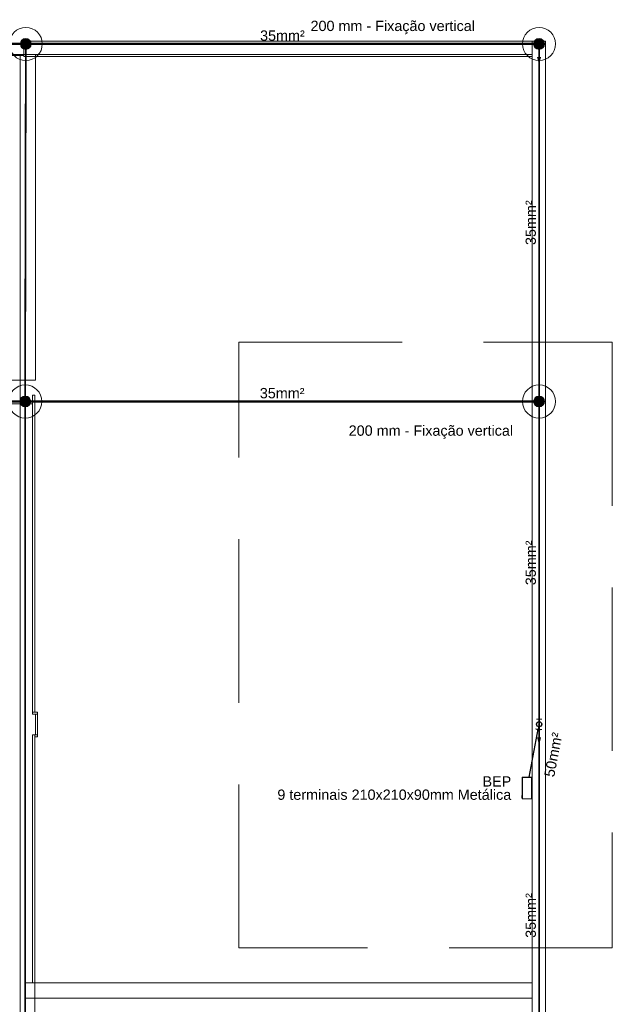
# Model space of a CAD drawing. Header units: millimetres. Extents: x 4477830 to 4478275, y -30323838 to -30323445.
# Tile 54 of 124: x 4478025 to 4478036, y -30323609 to -30323590. Entities that reach past the tile are written whole.
import ezdxf

# ---------------------------------------------------------------- set-up
doc = ezdxf.new("R2010")
doc.units = ezdxf.units.MM
doc.linetypes.add('HIDDEN2', pattern=[4.7625, 3.175, -1.5875])
doc.linetypes.add('NULL', pattern=[0])
for name, color, linetype, lineweight in [('DI-Detalhes', 1, 'HIDDEN2', 9), ('IFC-Parede padrão-Contorno', 44, 'Continuous', 5), ('IFC-Parede-Contorno', 42, 'Continuous', 5), ('Nível 1', 7, 'Continuous', 0), ('P-Simbol', 5, 'Continuous', 20), ('PR-Barramento de equipotencialização', 9, 'Continuous', 18), ('PR-Captor', 9, 'Continuous', 18), ('PR-Condutos', 150, 'Continuous', 25), ('PR-Conexões', 5, 'Continuous', 20), ('PR-Textos conduto', 7, 'Continuous', 9), ('Textos', 7, 'Continuous', 9)]:
    doc.layers.add(name, color=color, linetype=linetype, lineweight=lineweight)
doc.styles.add('ARIAL', font='arial.ttf')

msp = doc.modelspace()

# ---------------------------------------------------------------- hatches: boundary and pattern name
at = {"layer": 'P-Simbol', "linetype": 'Continuous'}
for points in [[(4478024.807, -30323590.72), (4478024.807, -30323590.711), (4478024.806, -30323590.702), (4478024.804, -30323590.693), (4478024.801, -30323590.684), (4478024.797, -30323590.676), (4478024.793, -30323590.668), (4478024.788, -30323590.66), (4478024.783, -30323590.653), (4478024.776, -30323590.646), (4478024.77, -30323590.64), (4478024.762, -30323590.634), (4478024.755, -30323590.629), (4478024.747, -30323590.625), (4478024.738, -30323590.621), (4478024.729, -30323590.619), (4478024.721, -30323590.617), (4478024.711, -30323590.616), (4478024.702, -30323590.615), (4478024.693, -30323590.616), (4478024.684, -30323590.617), (4478024.675, -30323590.619), (4478024.666, -30323590.621), (4478024.658, -30323590.625), (4478024.65, -30323590.629), (4478024.642, -30323590.634), (4478024.635, -30323590.64), (4478024.628, -30323590.646), (4478024.622, -30323590.653), (4478024.616, -30323590.66), (4478024.612, -30323590.668), (4478024.607, -30323590.676), (4478024.604, -30323590.684), (4478024.601, -30323590.693), (4478024.599, -30323590.702), (4478024.598, -30323590.711), (4478024.598, -30323590.72), (4478024.598, -30323590.729), (4478024.599, -30323590.738), (4478024.601, -30323590.747), (4478024.604, -30323590.756), (4478024.607, -30323590.764), (4478024.612, -30323590.772), (4478024.616, -30323590.78), (4478024.622, -30323590.787), (4478024.628, -30323590.794), (4478024.635, -30323590.8), (4478024.642, -30323590.806), (4478024.65, -30323590.811), (4478024.658, -30323590.815), (4478024.666, -30323590.818), (4478024.675, -30323590.821), (4478024.684, -30323590.823), (4478024.693, -30323590.824), (4478024.702, -30323590.825), (4478024.711, -30323590.824), (4478024.721, -30323590.823), (4478024.729, -30323590.821), (4478024.738, -30323590.818), (4478024.747, -30323590.815), (4478024.755, -30323590.811), (4478024.762, -30323590.806), (4478024.77, -30323590.8), (4478024.776, -30323590.794), (4478024.783, -30323590.787), (4478024.788, -30323590.78), (4478024.793, -30323590.772), (4478024.797, -30323590.764), (4478024.801, -30323590.756), (4478024.804, -30323590.747), (4478024.806, -30323590.738), (4478024.807, -30323590.729)], [(4478034.792, -30323590.72), (4478034.792, -30323590.711), (4478034.79, -30323590.702), (4478034.788, -30323590.693), (4478034.786, -30323590.684), (4478034.782, -30323590.676), (4478034.778, -30323590.668), (4478034.773, -30323590.66), (4478034.767, -30323590.653), (4478034.761, -30323590.646), (4478034.754, -30323590.64), (4478034.747, -30323590.634), (4478034.74, -30323590.629), (4478034.731, -30323590.625), (4478034.723, -30323590.621), (4478034.714, -30323590.619), (4478034.705, -30323590.617), (4478034.696, -30323590.616), (4478034.687, -30323590.615), (4478034.678, -30323590.616), (4478034.669, -30323590.617), (4478034.66, -30323590.619), (4478034.651, -30323590.621), (4478034.643, -30323590.625), (4478034.635, -30323590.629), (4478034.627, -30323590.634), (4478034.62, -30323590.64), (4478034.613, -30323590.646), (4478034.607, -30323590.653), (4478034.601, -30323590.66), (4478034.596, -30323590.668), (4478034.592, -30323590.676), (4478034.589, -30323590.684), (4478034.586, -30323590.693), (4478034.584, -30323590.702), (4478034.583, -30323590.711), (4478034.582, -30323590.72), (4478034.583, -30323590.729), (4478034.584, -30323590.738), (4478034.586, -30323590.747), (4478034.589, -30323590.756), (4478034.592, -30323590.764), (4478034.596, -30323590.772), (4478034.601, -30323590.78), (4478034.607, -30323590.787), (4478034.613, -30323590.794), (4478034.62, -30323590.8), (4478034.627, -30323590.806), (4478034.635, -30323590.811), (4478034.643, -30323590.815), (4478034.651, -30323590.818), (4478034.66, -30323590.821), (4478034.669, -30323590.823), (4478034.678, -30323590.824), (4478034.687, -30323590.825), (4478034.696, -30323590.824), (4478034.705, -30323590.823), (4478034.714, -30323590.821), (4478034.723, -30323590.818), (4478034.731, -30323590.815), (4478034.74, -30323590.811), (4478034.747, -30323590.806), (4478034.754, -30323590.8), (4478034.761, -30323590.794), (4478034.767, -30323590.787), (4478034.773, -30323590.78), (4478034.778, -30323590.772), (4478034.782, -30323590.764), (4478034.786, -30323590.756), (4478034.788, -30323590.747), (4478034.79, -30323590.738), (4478034.792, -30323590.729)], [(4478024.797, -30323597.668), (4478024.797, -30323597.659), (4478024.796, -30323597.65), (4478024.794, -30323597.641), (4478024.791, -30323597.632), (4478024.788, -30323597.624), (4478024.783, -30323597.615), (4478024.778, -30323597.608), (4478024.773, -30323597.6), (4478024.767, -30323597.594), (4478024.76, -30323597.588), (4478024.753, -30323597.582), (4478024.745, -30323597.577), (4478024.737, -30323597.573), (4478024.728, -30323597.569), (4478024.72, -30323597.567), (4478024.711, -30323597.565), (4478024.702, -30323597.563), (4478024.693, -30323597.563), (4478024.683, -30323597.563), (4478024.674, -30323597.565), (4478024.665, -30323597.567), (4478024.657, -30323597.569), (4478024.648, -30323597.573), (4478024.64, -30323597.577), (4478024.632, -30323597.582), (4478024.625, -30323597.588), (4478024.618, -30323597.594), (4478024.612, -30323597.6), (4478024.607, -30323597.608), (4478024.602, -30323597.615), (4478024.598, -30323597.624), (4478024.594, -30323597.632), (4478024.591, -30323597.641), (4478024.589, -30323597.65), (4478024.588, -30323597.659), (4478024.588, -30323597.668), (4478024.588, -30323597.677), (4478024.589, -30323597.686), (4478024.591, -30323597.695), (4478024.594, -30323597.704), (4478024.598, -30323597.712), (4478024.602, -30323597.72), (4478024.607, -30323597.728), (4478024.612, -30323597.735), (4478024.618, -30323597.742), (4478024.625, -30323597.748), (4478024.632, -30323597.754), (4478024.64, -30323597.759), (4478024.648, -30323597.763), (4478024.657, -30323597.766), (4478024.665, -30323597.769), (4478024.674, -30323597.771), (4478024.683, -30323597.772), (4478024.693, -30323597.773), (4478024.702, -30323597.772), (4478024.711, -30323597.771), (4478024.72, -30323597.769), (4478024.728, -30323597.766), (4478024.737, -30323597.763), (4478024.745, -30323597.759), (4478024.753, -30323597.754), (4478024.76, -30323597.748), (4478024.767, -30323597.742), (4478024.773, -30323597.735), (4478024.778, -30323597.728), (4478024.783, -30323597.72), (4478024.788, -30323597.712), (4478024.791, -30323597.704), (4478024.794, -30323597.695), (4478024.796, -30323597.686), (4478024.797, -30323597.677)], [(4478034.792, -30323597.668), (4478034.792, -30323597.659), (4478034.79, -30323597.65), (4478034.788, -30323597.641), (4478034.786, -30323597.632), (4478034.782, -30323597.624), (4478034.778, -30323597.615), (4478034.773, -30323597.608), (4478034.767, -30323597.6), (4478034.761, -30323597.594), (4478034.754, -30323597.588), (4478034.747, -30323597.582), (4478034.74, -30323597.577), (4478034.731, -30323597.573), (4478034.723, -30323597.569), (4478034.714, -30323597.567), (4478034.705, -30323597.565), (4478034.696, -30323597.563), (4478034.687, -30323597.563), (4478034.678, -30323597.563), (4478034.669, -30323597.565), (4478034.66, -30323597.567), (4478034.651, -30323597.569), (4478034.643, -30323597.573), (4478034.635, -30323597.577), (4478034.627, -30323597.582), (4478034.62, -30323597.588), (4478034.613, -30323597.594), (4478034.607, -30323597.6), (4478034.601, -30323597.608), (4478034.596, -30323597.615), (4478034.592, -30323597.624), (4478034.589, -30323597.632), (4478034.586, -30323597.641), (4478034.584, -30323597.65), (4478034.583, -30323597.659), (4478034.582, -30323597.668), (4478034.583, -30323597.677), (4478034.584, -30323597.686), (4478034.586, -30323597.695), (4478034.589, -30323597.704), (4478034.592, -30323597.712), (4478034.596, -30323597.72), (4478034.601, -30323597.728), (4478034.607, -30323597.735), (4478034.613, -30323597.742), (4478034.62, -30323597.748), (4478034.627, -30323597.754), (4478034.635, -30323597.759), (4478034.643, -30323597.763), (4478034.651, -30323597.766), (4478034.66, -30323597.769), (4478034.669, -30323597.771), (4478034.678, -30323597.772), (4478034.687, -30323597.773), (4478034.696, -30323597.772), (4478034.705, -30323597.771), (4478034.714, -30323597.769), (4478034.723, -30323597.766), (4478034.731, -30323597.763), (4478034.74, -30323597.759), (4478034.747, -30323597.754), (4478034.754, -30323597.748), (4478034.761, -30323597.742), (4478034.767, -30323597.735), (4478034.773, -30323597.728), (4478034.778, -30323597.72), (4478034.782, -30323597.712), (4478034.786, -30323597.704), (4478034.788, -30323597.695), (4478034.79, -30323597.686), (4478034.792, -30323597.677)]]:
    msp.add_hatch(color=5, dxfattribs=at).paths.add_polyline_path(points)
at = {"layer": 'PR-Condutos', "linetype": 'Continuous', "true_color": 0x105689}
for points in [[(4478024.442, -30323590.726), (4478024.708, -30323590.726), (4478024.458, -30323590.724), (4478024.708, -30323590.724), (4478024.48, -30323590.722), (4478024.688, -30323590.721), (4478024.708, -30323590.719), (4478024.462, -30323590.716), (4478024.708, -30323590.716), (4478024.443, -30323590.714), (4478024.708, -30323590.714), (4478024.435, -30323590.713), (4478024.435, -30323590.727), (4478024.708, -30323590.727)], [(4478024.695, -30323590.713), (4478024.435, -30323590.713), (4478024.688, -30323590.714)], [(4478024.688, -30323590.727), (4478024.696, -30323590.726), (4478024.442, -30323590.726)], [(4478024.695, -30323590.714), (4478024.443, -30323590.714), (4478024.688, -30323590.716)], [(4478024.688, -30323590.726), (4478024.696, -30323590.724), (4478024.458, -30323590.724)], [(4478024.695, -30323590.716), (4478024.462, -30323590.716), (4478024.688, -30323590.718)], [(4478024.695, -30323590.724), (4478024.694, -30323590.721), (4478024.48, -30323590.722)], [(4478024.686, -30323597.654), (4478024.693, -30323597.655), (4478024.704, -30323590.72), (4478024.693, -30323597.287), (4478024.702, -30323590.72), (4478024.693, -30323595.814), (4478024.699, -30323590.72), (4478024.693, -30323594.512), (4478024.697, -30323590.72), (4478024.693, -30323593.521), (4478024.696, -30323590.72)], [(4478034.684, -30323590.713), (4478024.692, -30323590.713), (4478034.673, -30323590.714)], [(4478034.682, -30323590.714), (4478024.692, -30323590.714), (4478034.673, -30323590.716)], [(4478034.68, -30323590.716), (4478024.692, -30323590.716), (4478034.673, -30323590.719)], [(4478034.674, -30323590.719), (4478024.692, -30323590.719), (4478034.669, -30323590.721)], [(4478034.678, -30323590.721), (4478024.692, -30323590.721), (4478034.673, -30323590.724)], [(4478034.673, -30323590.726), (4478034.681, -30323590.724), (4478024.692, -30323590.724)], [(4478034.68, -30323590.727), (4478034.681, -30323590.726), (4478024.692, -30323590.726)], [(4478024.695, -30323597.649), (4478024.704, -30323590.72), (4478024.693, -30323597.647)], [(4478024.696, -30323590.723), (4478024.693, -30323593.521), (4478024.697, -30323590.727)], [(4478024.693, -30323595.814), (4478024.702, -30323590.727), (4478024.699, -30323590.727)], [(4478024.697, -30323590.727), (4478024.693, -30323594.512), (4478024.699, -30323590.727)], [(4478024.704, -30323590.732), (4478024.702, -30323590.729), (4478024.693, -30323597.295)], [(4478024.697, -30323597.661), (4478024.707, -30323590.72), (4478024.695, -30323597.654)], [(4478024.707, -30323590.727), (4478024.704, -30323590.728), (4478024.695, -30323597.674)], [(4478024.699, -30323597.661), (4478024.708, -30323590.72), (4478024.697, -30323597.654)], [(4478024.708, -30323590.727), (4478024.707, -30323590.725), (4478024.697, -30323597.674)], [(4478024.699, -30323597.654), (4478024.709, -30323590.72), (4478024.699, -30323597.654)], [(4478024.699, -30323597.674), (4478024.709, -30323590.727), (4478024.708, -30323590.727)], [(4478034.693, -30323590.726), (4478024.709, -30323590.724), (4478024.707, -30323590.726)], [(4478034.693, -30323590.714), (4478024.708, -30323590.713), (4478024.708, -30323590.714)], [(4478024.708, -30323590.716), (4478034.693, -30323590.716), (4478024.708, -30323590.714)], [(4478034.693, -30323590.719), (4478024.708, -30323590.716), (4478024.711, -30323590.719)], [(4478034.693, -30323590.727), (4478024.709, -30323590.726), (4478024.708, -30323590.727)], [(4478024.994, -30323590.721), (4478034.693, -30323590.721), (4478029.71, -30323590.72), (4478024.709, -30323590.72)], [(4478024.709, -30323590.724), (4478034.693, -30323590.724), (4478024.711, -30323590.721)], [(4478024.712, -30323590.72), (4478024.711, -30323590.721), (4478024.994, -30323590.721)], [(4478029.64, -30323590.72), (4478024.714, -30323590.719), (4478024.712, -30323590.72)], [(4478034.681, -30323597.654), (4478034.682, -30323597.661), (4478034.682, -30323590.72)], [(4478034.681, -30323590.723), (4478034.681, -30323597.674), (4478034.682, -30323590.727)], [(4478034.682, -30323597.654), (4478034.684, -30323597.661), (4478034.684, -30323590.72)], [(4478034.682, -30323590.727), (4478034.682, -30323597.674), (4478034.684, -30323590.727)], [(4478034.684, -30323597.654), (4478034.686, -30323597.659), (4478034.686, -30323590.72)], [(4478034.684, -30323597.674), (4478034.686, -30323590.727), (4478034.684, -30323590.727)], [(4478034.689, -30323597.658), (4478034.689, -30323590.72), (4478034.686, -30323597.654)], [(4478034.689, -30323590.735), (4478034.686, -30323590.741), (4478034.686, -30323597.674)], [(4478034.692, -30323597.661), (4478034.692, -30323590.72), (4478034.689, -30323597.654)], [(4478034.692, -30323590.727), (4478034.689, -30323590.728), (4478034.689, -30323597.674)], [(4478034.693, -30323597.661), (4478034.693, -30323590.72), (4478034.692, -30323597.654)], [(4478034.693, -30323590.724), (4478034.692, -30323590.725), (4478034.692, -30323597.674)], [(4478034.694, -30323597.661), (4478034.694, -30323590.72), (4478034.693, -30323597.654)], [(4478034.694, -30323590.724), (4478034.693, -30323590.724), (4478034.693, -30323597.674)], [(4478034.687, -30323591.12), (4478034.726, -30323590.975), (4478034.648, -30323590.975)], [(4478012.144, -30323597.662), (4478012.143, -30323597.664), (4478024.693, -30323597.664)], [(4478012.143, -30323597.664), (4478024.684, -30323597.666), (4478024.686, -30323597.664)], [(4478012.144, -30323597.664), (4478012.143, -30323597.666), (4478024.693, -30323597.666)], [(4478012.143, -30323597.666), (4478023.363, -30323597.669), (4478024.686, -30323597.666)], [(4478012.143, -30323597.669), (4478024.097, -30323597.672), (4478024.686, -30323597.669)], [(4478012.143, -30323597.672), (4478024.686, -30323597.674), (4478024.686, -30323597.672)], [(4478012.144, -30323597.661), (4478024.686, -30323597.662), (4478024.686, -30323597.661)], [(4478012.144, -30323597.661), (4478012.144, -30323597.662), (4478024.693, -30323597.662)], [(4478012.144, -30323597.662), (4478024.686, -30323597.664), (4478024.688, -30323597.662)], [(4478012.144, -30323597.672), (4478024.693, -30323597.672), (4478012.15, -30323597.669)], [(4478015.281, -30323597.674), (4478024.686, -30323597.674), (4478024.631, -30323597.674), (4478012.144, -30323597.674)], [(4478012.15, -30323597.666), (4478012.15, -30323597.669), (4478024.693, -30323597.669)], [(4478024.629, -30323597.674), (4478012.15, -30323597.672), (4478012.15, -30323597.674), (4478024.631, -30323597.674)], [(4478012.15, -30323597.675), (4478024.693, -30323597.675), (4478012.15, -30323597.674)], [(4478024.686, -30323597.675), (4478024.689, -30323597.674), (4478015.281, -30323597.674)], [(4478024.684, -30323597.666), (4478023.363, -30323597.669), (4478024.681, -30323597.669)], [(4478024.684, -30323597.669), (4478024.097, -30323597.672), (4478024.686, -30323597.672)], [(4478024.686, -30323611.384), (4478024.687, -30323597.922), (4478024.687, -30323611.384), (4478024.689, -30323597.825), (4478024.689, -30323611.384), (4478024.692, -30323597.699), (4478024.692, -30323597.699), (4478024.692, -30323611.384), (4478024.695, -30323597.675), (4478024.686, -30323597.674)], [(4478024.692, -30323597.699), (4478024.689, -30323611.367), (4478024.692, -30323611.364)], [(4478024.695, -30323611.366), (4478024.695, -30323597.658), (4478024.692, -30323611.363)], [(4478024.692, -30323597.699), (4478024.692, -30323597.699), (4478024.692, -30323611.384)], [(4478024.693, -30323597.661), (4478034.681, -30323597.662), (4478034.681, -30323597.661)], [(4478034.683, -30323597.662), (4478024.693, -30323597.662), (4478034.681, -30323597.664)], [(4478034.681, -30323597.664), (4478024.693, -30323597.664), (4478034.678, -30323597.666)], [(4478034.678, -30323597.669), (4478034.678, -30323597.666), (4478024.693, -30323597.666)], [(4478034.681, -30323597.672), (4478034.678, -30323597.669), (4478024.693, -30323597.669)], [(4478034.681, -30323597.672), (4478024.693, -30323597.672), (4478034.681, -30323597.674)], [(4478027.191, -30323597.674), (4478034.681, -30323597.674), (4478034.681, -30323597.674), (4478024.693, -30323597.674)], [(4478024.697, -30323611.368), (4478024.697, -30323597.658), (4478024.695, -30323611.366)], [(4478024.697, -30323597.675), (4478024.695, -30323597.676), (4478024.695, -30323611.384)], [(4478024.697, -30323611.384), (4478024.699, -30323598.115), (4478024.697, -30323597.661)], [(4478024.697, -30323597.674), (4478034.687, -30323597.674), (4478024.699, -30323597.672)], [(4478024.699, -30323598.115), (4478024.699, -30323597.675), (4478024.697, -30323597.675)], [(4478024.699, -30323597.658), (4478024.699, -30323598.115), (4478024.699, -30323611.381)], [(4478034.687, -30323597.662), (4478024.699, -30323597.661), (4478024.699, -30323597.662)], [(4478024.699, -30323597.664), (4478034.687, -30323597.664), (4478024.699, -30323597.662)], [(4478024.699, -30323597.664), (4478024.701, -30323597.666), (4478034.687, -30323597.666)], [(4478024.699, -30323611.384), (4478024.699, -30323597.667), (4478024.699, -30323598.076)], [(4478024.699, -30323597.667), (4478024.699, -30323611.367), (4478024.699, -30323611.367)], [(4478024.699, -30323597.672), (4478034.687, -30323597.672), (4478024.701, -30323597.669)], [(4478027.305, -30323597.674), (4478024.699, -30323597.674), (4478024.699, -30323597.674)], [(4478024.699, -30323597.674), (4478024.699, -30323597.675), (4478034.687, -30323597.675), (4478027.418, -30323597.674)], [(4478024.699, -30323597.675), (4478024.699, -30323598.076), (4478024.699, -30323597.675)], [(4478024.704, -30323597.666), (4478024.701, -30323597.669), (4478034.687, -30323597.669)], [(4478034.681, -30323597.675), (4478034.683, -30323597.674), (4478027.191, -30323597.674)], [(4478034.681, -30323603.935), (4478034.682, -30323603.942), (4478034.682, -30323597.658)], [(4478034.681, -30323597.674), (4478034.681, -30323603.942), (4478034.682, -30323597.675)], [(4478034.682, -30323603.929), (4478034.684, -30323603.92), (4478034.684, -30323597.658)], [(4478034.682, -30323603.942), (4478034.684, -30323597.675), (4478034.682, -30323597.675)], [(4478034.684, -30323603.92), (4478034.686, -30323603.942), (4478034.686, -30323603.907), (4478034.686, -30323597.658)], [(4478034.684, -30323603.92), (4478034.686, -30323597.675), (4478034.684, -30323597.675)], [(4478034.689, -30323603.927), (4478034.689, -30323597.658), (4478034.686, -30323603.907)], [(4478034.687, -30323602.354), (4478034.687, -30323597.661), (4478034.686, -30323603.907)], [(4478034.686, -30323603.907), (4478034.687, -30323597.678), (4478034.686, -30323597.677)], [(4478034.687, -30323597.678), (4478034.687, -30323602.354), (4478034.689, -30323597.68)], [(4478034.692, -30323597.658), (4478034.689, -30323603.927), (4478034.692, -30323603.942)], [(4478034.689, -30323597.676), (4478034.689, -30323603.942), (4478034.692, -30323597.674)], [(4478034.693, -30323603.936), (4478034.693, -30323597.658), (4478034.692, -30323603.932)], [(4478034.692, -30323603.942), (4478034.693, -30323597.674), (4478034.692, -30323597.674)], [(4478034.694, -30323597.658), (4478034.693, -30323603.936), (4478034.694, -30323603.942)], [(4478034.693, -30323603.942), (4478034.694, -30323597.674), (4478034.693, -30323597.674)], [(4478024.686, -30323611.368), (4478024.687, -30323611.369), (4478024.687, -30323597.922)], [(4478024.687, -30323611.368), (4478024.689, -30323611.367), (4478024.689, -30323597.825)], [(4478024.699, -30323611.368), (4478024.699, -30323598.115), (4478024.697, -30323611.367)], [(4478034.682, -30323611.369), (4478034.682, -30323603.942), (4478034.681, -30323611.367)], [(4478034.681, -30323603.942), (4478034.681, -30323611.384), (4478034.682, -30323603.954)], [(4478034.682, -30323603.942), (4478034.682, -30323611.384), (4478034.684, -30323603.963)], [(4478034.684, -30323603.963), (4478034.682, -30323611.367), (4478034.684, -30323611.367)], [(4478034.684, -30323603.942), (4478034.684, -30323611.384), (4478034.686, -30323603.976), (4478034.686, -30323611.381), (4478034.686, -30323603.954)], [(4478034.686, -30323603.976), (4478034.684, -30323611.367), (4478034.686, -30323611.367)], [(4478034.686, -30323603.942), (4478034.686, -30323611.384), (4478034.689, -30323603.989), (4478034.687, -30323603.96)], [(4478034.687, -30323609.503), (4478034.687, -30323611.381), (4478034.689, -30323603.942)], [(4478034.689, -30323603.942), (4478034.687, -30323611.364), (4478034.689, -30323611.366)], [(4478034.692, -30323603.951), (4478034.689, -30323603.942), (4478034.689, -30323611.384)], [(4478034.692, -30323611.368), (4478034.692, -30323603.942), (4478034.689, -30323611.366)], [(4478034.693, -30323603.947), (4478034.692, -30323603.942), (4478034.692, -30323611.384)], [(4478034.693, -30323603.942), (4478034.692, -30323611.368), (4478034.693, -30323611.368)], [(4478034.694, -30323603.946), (4478034.693, -30323603.942), (4478034.693, -30323611.384)], [(4478034.694, -30323611.37), (4478034.694, -30323603.942), (4478034.693, -30323611.368)], [(4478034.687, -30323604.342), (4478034.726, -30323604.197), (4478034.648, -30323604.197)]]:
    msp.add_hatch(color=146, dxfattribs=at).paths.add_polyline_path(points)
at = {"layer": 'PR-Condutos', "linetype": 'Continuous'}
msp.add_hatch(color=201, dxfattribs=at).paths.add_polyline_path([(4478034.688, -30323604.342), (4478034.727, -30323604.197), (4478034.649, -30323604.197)])

# ---------------------------------------------------------------- linework, layer by layer
at = {"layer": 'DI-Detalhes', "color": 3}
msp.add_lwpolyline([(4478036.112, -30323608.285), (4478028.847, -30323608.285), (4478028.847, -30323596.519), (4478036.112, -30323596.519), (4478036.112, -30323608.285)], dxfattribs=at)
at = {"layer": 'IFC-Parede padrão-Contorno', "color": 8, "lineweight": 5}
for p, q in [((4478034.553, -30323590.665), (4478034.813, -30323590.665)), ((4478034.553, -30323590.665), (4478034.772, -30323590.665)), ((4478034.553, -30323596.079), (4478034.553, -30323590.665)), ((4478034.772, -30323590.665), (4478034.813, -30323590.665)), ((4478034.813, -30323620.202), (4478034.813, -30323590.665)), ((4478034.553, -30323625.617), (4478034.553, -30323596.079)), ((4478024.836, -30323603.705), (4478024.836, -30323597.545)), ((4478024.836, -30323597.545), (4478024.876, -30323597.545)), ((4478024.876, -30323603.705), (4478024.876, -30323597.545)), ((4478024.836, -30323603.745), (4478024.836, -30323603.705)), ((4478024.836, -30323603.705), (4478024.933, -30323603.705)), ((4478024.836, -30323603.745), (4478024.933, -30323603.745)), ((4478024.893, -30323604.145), (4478024.893, -30323603.745)), ((4478024.933, -30323603.745), (4478024.933, -30323603.705)), ((4478024.933, -30323604.145), (4478024.933, -30323603.745)), ((4478024.836, -30323608.965), (4478024.836, -30323604.145)), ((4478024.836, -30323604.145), (4478024.876, -30323604.145)), ((4478024.876, -30323608.965), (4478024.876, -30323604.145)), ((4478024.876, -30323604.145), (4478024.933, -30323604.145)), ((4478024.876, -30323604.185), (4478024.933, -30323604.185)), ((4478024.933, -30323604.185), (4478024.933, -30323604.145)), ((4478024.686, -30323609.265), (4478024.686, -30323608.965)), ((4478024.686, -30323608.965), (4478034.553, -30323608.965)), ((4478024.686, -30323609.265), (4478034.553, -30323609.265))]:
    msp.add_line(p, q, dxfattribs=at)
at = {"layer": 'IFC-Parede-Contorno', "color": 8, "lineweight": 5}
for p, q in [((4478024.663, -30323590.665), (4478025.95, -30323590.665)), ((4478024.663, -30323590.925), (4478024.663, -30323590.665)), ((4478024.663, -30323590.665), (4478025.667, -30323590.665)), ((4478024.663, -30323590.695), (4478024.663, -30323590.665)), ((4478024.663, -30323590.965), (4478024.663, -30323590.695)), ((4478025.667, -30323590.665), (4478034.553, -30323590.665)), ((4478019.067, -30323590.925), (4478024.663, -30323590.925)), ((4478024.593, -30323590.925), (4478024.893, -30323590.925)), ((4478024.593, -30323597.257), (4478024.593, -30323590.925)), ((4478024.663, -30323590.965), (4478024.663, -30323590.925)), ((4478024.663, -30323590.925), (4478034.553, -30323590.925)), ((4478024.893, -30323590.965), (4478024.893, -30323590.925)), ((4478019.503, -30323590.945), (4478024.654, -30323590.945)), ((4478024.593, -30323590.945), (4478024.663, -30323590.945)), ((4478024.654, -30323590.945), (4478024.663, -30323590.945)), ((4478024.663, -30323590.965), (4478030.071, -30323590.965)), ((4478024.893, -30323591.746), (4478024.893, -30323590.965)), ((4478024.893, -30323597.257), (4478024.893, -30323590.965)), ((4478025.95, -30323590.965), (4478034.553, -30323590.965)), ((4478030.071, -30323590.965), (4478034.553, -30323590.965)), ((4478024.593, -30323597.257), (4478024.893, -30323597.257))]:
    msp.add_line(p, q, dxfattribs=at)
at = {"layer": 'Nível 1', "color": 8, "lineweight": 5}
for p, q in [((4478024.893, -30323597.257), (4477977.31, -30323597.257)), ((4478024.593, -30323597.257), (4478024.593, -30323624.838)), ((4477977.31, -30323597.717), (4478024.836, -30323597.717)), ((4478024.876, -30323608.965), (4478024.876, -30323625.06))]:
    msp.add_line(p, q, dxfattribs=at)
at = {"layer": 'P-Simbol'}
for centre, radius in [((4478024.702, -30323590.72), 0.322), ((4478034.687, -30323590.72), 0.322), ((4478024.702, -30323590.72), 0.105), ((4478024.702, -30323590.72), 0.105), ((4478024.702, -30323590.72), 0.105), ((4478034.687, -30323590.72), 0.105), ((4478034.687, -30323590.72), 0.105), ((4478034.687, -30323590.72), 0.105), ((4478024.693, -30323597.668), 0.322), ((4478034.687, -30323597.668), 0.322), ((4478024.693, -30323597.668), 0.105), ((4478024.693, -30323597.668), 0.105), ((4478024.693, -30323597.668), 0.105), ((4478034.687, -30323597.668), 0.105), ((4478034.687, -30323597.668), 0.105), ((4478034.687, -30323597.668), 0.105)]:
    msp.add_circle(centre, radius, dxfattribs=at)
at = {"layer": 'PR-Barramento de equipotencialização'}
for p, q in [((4478034.361, -30323604.972), (4478034.361, -30323605.327)), ((4478034.363, -30323604.972), (4478034.361, -30323604.972)), ((4478034.541, -30323604.972), (4478034.363, -30323604.972)), ((4478034.363, -30323604.974), (4478034.363, -30323605.39)), ((4478034.541, -30323604.974), (4478034.363, -30323604.974)), ((4478034.543, -30323604.972), (4478034.541, -30323604.972)), ((4478034.541, -30323605.39), (4478034.541, -30323604.974)), ((4478034.543, -30323605.392), (4478034.543, -30323604.972)), ((4478034.351, -30323605.327), (4478034.351, -30323605.33)), ((4478034.361, -30323605.327), (4478034.351, -30323605.327)), ((4478034.351, -30323605.33), (4478034.351, -30323605.336)), ((4478034.351, -30323605.336), (4478034.351, -30323605.344)), ((4478034.351, -30323605.344), (4478034.351, -30323605.352)), ((4478034.351, -30323605.352), (4478034.351, -30323605.36)), ((4478034.351, -30323605.36), (4478034.351, -30323605.366)), ((4478034.351, -30323605.366), (4478034.351, -30323605.369)), ((4478034.351, -30323605.369), (4478034.361, -30323605.369)), ((4478034.361, -30323605.327), (4478034.361, -30323605.392)), ((4478034.361, -30323605.33), (4478034.361, -30323605.327)), ((4478034.361, -30323605.336), (4478034.361, -30323605.33)), ((4478034.361, -30323605.344), (4478034.361, -30323605.336)), ((4478034.361, -30323605.352), (4478034.361, -30323605.344)), ((4478034.361, -30323605.36), (4478034.361, -30323605.352)), ((4478034.361, -30323605.366), (4478034.361, -30323605.36)), ((4478034.361, -30323605.369), (4478034.361, -30323605.366)), ((4478034.361, -30323605.392), (4478034.363, -30323605.392)), ((4478034.363, -30323605.39), (4478034.541, -30323605.39)), ((4478034.363, -30323605.392), (4478034.541, -30323605.392)), ((4478034.541, -30323605.392), (4478034.543, -30323605.392))]:
    msp.add_line(p, q, dxfattribs=at)
at = {"layer": 'PR-Captor', "color": 5}
for p, q in [((4478024.688, -30323590.7), (4478024.688, -30323590.713)), ((4478024.692, -30323590.7), (4478024.688, -30323590.7)), ((4478024.688, -30323590.727), (4478024.688, -30323590.74)), ((4478024.695, -30323590.7), (4478024.692, -30323590.7)), ((4478024.695, -30323590.717), (4478024.692, -30323590.72)), ((4478024.692, -30323590.72), (4478024.695, -30323590.723)), ((4478024.695, -30323590.713), (4478024.695, -30323590.7)), ((4478024.696, -30323590.716), (4478024.695, -30323590.717)), ((4478024.695, -30323590.723), (4478024.696, -30323590.723)), ((4478024.695, -30323590.74), (4478024.695, -30323590.727)), ((4478024.699, -30323590.713), (4478024.696, -30323590.716)), ((4478024.696, -30323590.723), (4478024.699, -30323590.727)), ((4478024.702, -30323590.71), (4478024.699, -30323590.713)), ((4478024.699, -30323590.727), (4478024.702, -30323590.73)), ((4478024.706, -30323590.713), (4478024.702, -30323590.71)), ((4478024.702, -30323590.73), (4478024.706, -30323590.727)), ((4478024.708, -30323590.716), (4478024.706, -30323590.713)), ((4478024.706, -30323590.727), (4478024.708, -30323590.724)), ((4478024.709, -30323590.717), (4478024.708, -30323590.716)), ((4478024.708, -30323590.724), (4478024.709, -30323590.723)), ((4478024.712, -30323590.72), (4478024.709, -30323590.717)), ((4478024.709, -30323590.723), (4478024.712, -30323590.72)), ((4478034.673, -30323590.7), (4478034.673, -30323590.713)), ((4478034.68, -30323590.7), (4478034.673, -30323590.7)), ((4478034.673, -30323590.727), (4478034.673, -30323590.74)), ((4478034.68, -30323590.717), (4478034.677, -30323590.72)), ((4478034.677, -30323590.72), (4478034.68, -30323590.723)), ((4478034.68, -30323590.713), (4478034.68, -30323590.7)), ((4478034.681, -30323590.716), (4478034.68, -30323590.717)), ((4478034.68, -30323590.723), (4478034.681, -30323590.723)), ((4478034.68, -30323590.74), (4478034.68, -30323590.727)), ((4478034.684, -30323590.713), (4478034.681, -30323590.716)), ((4478034.681, -30323590.723), (4478034.684, -30323590.727)), ((4478034.685, -30323590.712), (4478034.684, -30323590.713)), ((4478034.684, -30323590.727), (4478034.687, -30323590.73)), ((4478034.686, -30323590.711), (4478034.685, -30323590.712)), ((4478034.687, -30323590.71), (4478034.686, -30323590.711)), ((4478034.688, -30323590.711), (4478034.687, -30323590.71)), ((4478034.687, -30323590.73), (4478034.69, -30323590.727)), ((4478034.69, -30323590.713), (4478034.688, -30323590.711)), ((4478034.69, -30323590.713), (4478034.69, -30323590.713)), ((4478034.693, -30323590.716), (4478034.69, -30323590.713)), ((4478034.69, -30323590.727), (4478034.693, -30323590.724)), ((4478034.694, -30323590.717), (4478034.693, -30323590.716)), ((4478034.693, -30323590.724), (4478034.694, -30323590.723)), ((4478034.696, -30323590.719), (4478034.694, -30323590.717)), ((4478034.694, -30323590.717), (4478034.694, -30323590.717)), ((4478034.694, -30323590.723), (4478034.697, -30323590.72)), ((4478034.694, -30323590.723), (4478034.694, -30323590.723)), ((4478034.697, -30323590.72), (4478034.696, -30323590.719)), ((4478024.688, -30323590.74), (4478024.692, -30323590.74)), ((4478024.692, -30323590.74), (4478024.695, -30323590.74)), ((4478034.673, -30323590.74), (4478034.68, -30323590.74)), ((4478024.686, -30323597.654), (4478024.673, -30323597.654)), ((4478024.673, -30323597.654), (4478024.673, -30323597.658)), ((4478024.673, -30323597.658), (4478024.673, -30323597.661)), ((4478024.673, -30323597.661), (4478024.686, -30323597.661)), ((4478024.686, -30323597.664), (4478024.683, -30323597.668)), ((4478024.683, -30323597.668), (4478024.686, -30323597.671)), ((4478024.689, -30323597.661), (4478024.686, -30323597.664)), ((4478024.686, -30323597.671), (4478024.689, -30323597.674)), ((4478024.69, -30323597.661), (4478024.689, -30323597.661)), ((4478024.689, -30323597.674), (4478024.689, -30323597.675)), ((4478024.689, -30323597.675), (4478024.693, -30323597.678)), ((4478024.693, -30323597.658), (4478024.69, -30323597.661)), ((4478024.693, -30323597.658), (4478024.693, -30323597.658)), ((4478024.693, -30323597.658), (4478024.693, -30323597.658)), ((4478024.693, -30323597.659), (4478024.693, -30323597.658)), ((4478024.696, -30323597.661), (4478024.693, -30323597.659)), ((4478024.693, -30323597.677), (4478024.696, -30323597.675)), ((4478024.693, -30323597.678), (4478024.693, -30323597.677)), ((4478024.693, -30323597.678), (4478024.693, -30323597.678)), ((4478024.693, -30323597.678), (4478024.693, -30323597.678)), ((4478024.696, -30323597.661), (4478024.696, -30323597.661)), ((4478024.699, -30323597.665), (4478024.696, -30323597.661)), ((4478024.696, -30323597.675), (4478024.697, -30323597.674)), ((4478024.697, -30323597.674), (4478024.699, -30323597.671)), ((4478024.713, -30323597.654), (4478024.699, -30323597.654)), ((4478024.699, -30323597.661), (4478024.713, -30323597.661)), ((4478024.703, -30323597.668), (4478024.699, -30323597.665)), ((4478024.699, -30323597.671), (4478024.703, -30323597.668)), ((4478024.713, -30323597.658), (4478024.713, -30323597.654)), ((4478024.713, -30323597.661), (4478024.713, -30323597.658)), ((4478034.681, -30323597.654), (4478034.667, -30323597.654)), ((4478034.667, -30323597.654), (4478034.667, -30323597.658)), ((4478034.667, -30323597.658), (4478034.667, -30323597.661)), ((4478034.667, -30323597.661), (4478034.681, -30323597.661)), ((4478034.681, -30323597.664), (4478034.677, -30323597.668)), ((4478034.677, -30323597.668), (4478034.681, -30323597.671)), ((4478034.684, -30323597.661), (4478034.681, -30323597.664)), ((4478034.681, -30323597.671), (4478034.683, -30323597.674)), ((4478034.683, -30323597.674), (4478034.684, -30323597.675)), ((4478034.687, -30323597.658), (4478034.684, -30323597.661)), ((4478034.684, -30323597.661), (4478034.684, -30323597.661)), ((4478034.684, -30323597.675), (4478034.687, -30323597.678)), ((4478034.69, -30323597.661), (4478034.687, -30323597.658)), ((4478034.687, -30323597.678), (4478034.69, -30323597.675)), ((4478034.694, -30323597.665), (4478034.69, -30323597.661)), ((4478034.69, -30323597.661), (4478034.69, -30323597.661)), ((4478034.69, -30323597.675), (4478034.691, -30323597.674)), ((4478034.691, -30323597.674), (4478034.694, -30323597.671)), ((4478034.707, -30323597.654), (4478034.694, -30323597.654)), ((4478034.694, -30323597.661), (4478034.707, -30323597.661)), ((4478034.697, -30323597.668), (4478034.694, -30323597.665)), ((4478034.694, -30323597.671), (4478034.697, -30323597.668)), ((4478034.707, -30323597.658), (4478034.707, -30323597.654)), ((4478034.707, -30323597.661), (4478034.707, -30323597.658))]:
    msp.add_line(p, q, dxfattribs=at)
at = {"layer": 'PR-Condutos', "color": 146, "true_color": 0x105689}
for p, q in [((4478024.688, -30323590.713), (4478024.435, -30323590.713)), ((4478024.435, -30323590.727), (4478024.688, -30323590.727)), ((4478024.692, -30323590.713), (4478024.688, -30323590.713)), ((4478024.688, -30323590.727), (4478024.692, -30323590.727)), ((4478034.673, -30323590.713), (4478024.692, -30323590.713)), ((4478024.695, -30323590.713), (4478024.692, -30323590.713)), ((4478024.692, -30323590.719), (4478024.692, -30323590.72)), ((4478024.692, -30323590.72), (4478024.692, -30323590.721)), ((4478024.692, -30323590.72), (4478024.692, -30323590.72)), ((4478024.692, -30323590.721), (4478024.692, -30323590.724)), ((4478024.692, -30323590.726), (4478024.692, -30323590.727)), ((4478024.692, -30323590.727), (4478024.695, -30323590.727)), ((4478024.696, -30323590.72), (4478024.693, -30323593.04)), ((4478024.695, -30323590.727), (4478024.696, -30323590.727)), ((4478024.695, -30323590.727), (4478024.696, -30323590.727)), ((4478024.699, -30323597.654), (4478024.709, -30323590.72)), ((4478024.708, -30323590.714), (4478024.708, -30323590.713)), ((4478024.708, -30323590.716), (4478024.708, -30323590.714)), ((4478024.708, -30323590.726), (4478024.708, -30323590.724)), ((4478024.708, -30323590.727), (4478024.709, -30323590.727)), ((4478024.709, -30323590.727), (4478026.106, -30323590.727)), ((4478026.106, -30323590.727), (4478034.693, -30323590.727)), ((4478034.68, -30323590.713), (4478034.673, -30323590.713)), ((4478034.683, -30323590.713), (4478034.68, -30323590.713)), ((4478034.681, -30323590.723), (4478034.681, -30323590.727)), ((4478034.681, -30323590.727), (4478034.681, -30323597.674)), ((4478034.685, -30323590.712), (4478034.683, -30323590.713)), ((4478034.684, -30323590.713), (4478034.683, -30323590.713)), ((4478034.692, -30323590.713), (4478034.69, -30323590.713)), ((4478034.691, -30323590.713), (4478034.69, -30323590.713)), ((4478034.693, -30323590.713), (4478034.692, -30323590.713)), ((4478034.693, -30323590.714), (4478034.693, -30323590.713)), ((4478034.693, -30323590.716), (4478034.693, -30323590.714)), ((4478034.693, -30323590.714), (4478034.693, -30323590.714)), ((4478034.693, -30323590.714), (4478034.693, -30323590.714)), ((4478034.693, -30323590.726), (4478034.693, -30323590.724)), ((4478034.693, -30323590.726), (4478034.693, -30323590.726)), ((4478034.693, -30323590.727), (4478034.693, -30323590.726)), ((4478034.694, -30323590.717), (4478034.694, -30323590.715)), ((4478034.694, -30323597.654), (4478034.694, -30323590.72)), ((4478034.694, -30323590.724), (4478034.694, -30323590.723)), ((4478024.692, -30323593.182), (4478024.686, -30323597.38)), ((4478024.693, -30323593.04), (4478024.692, -30323593.182)), ((4478024.686, -30323597.38), (4478024.686, -30323597.55)), ((4478024.686, -30323597.55), (4478024.686, -30323597.629)), ((4478012.15, -30323597.675), (4478024.693, -30323597.675)), ((4478024.686, -30323597.661), (4478021.271, -30323597.661)), ((4478024.686, -30323597.629), (4478024.686, -30323597.654)), ((4478024.686, -30323597.654), (4478024.686, -30323597.658)), ((4478024.687, -30323597.658), (4478024.686, -30323597.658)), ((4478024.686, -30323597.658), (4478024.686, -30323597.658)), ((4478024.686, -30323597.658), (4478024.686, -30323597.661)), ((4478024.686, -30323597.661), (4478024.686, -30323597.661)), ((4478024.686, -30323597.674), (4478024.686, -30323597.675)), ((4478024.686, -30323597.674), (4478024.687, -30323597.674)), ((4478024.686, -30323597.675), (4478024.686, -30323597.707)), ((4478024.686, -30323597.707), (4478024.686, -30323597.789)), ((4478024.686, -30323597.789), (4478024.686, -30323597.975)), ((4478024.689, -30323597.658), (4478024.687, -30323597.658)), ((4478024.687, -30323597.674), (4478024.689, -30323597.674)), ((4478024.69, -30323597.658), (4478024.689, -30323597.658)), ((4478024.689, -30323597.674), (4478024.691, -30323597.674)), ((4478024.692, -30323597.658), (4478024.69, -30323597.658)), ((4478024.691, -30323597.674), (4478024.692, -30323597.674)), ((4478024.692, -30323597.674), (4478024.692, -30323597.674)), ((4478024.692, -30323597.674), (4478024.692, -30323597.674)), ((4478024.692, -30323597.674), (4478024.693, -30323597.674)), ((4478034.681, -30323597.661), (4478024.693, -30323597.661)), ((4478024.693, -30323597.674), (4478024.693, -30323597.674)), ((4478024.699, -30323597.661), (4478024.699, -30323597.661)), ((4478024.699, -30323611.381), (4478024.699, -30323597.667)), ((4478024.699, -30323597.675), (4478034.687, -30323597.675)), ((4478024.699, -30323597.675), (4478024.699, -30323597.675)), ((4478034.682, -30323597.658), (4478034.681, -30323597.658)), ((4478034.681, -30323597.658), (4478034.681, -30323597.661)), ((4478034.681, -30323597.661), (4478034.681, -30323597.661)), ((4478034.681, -30323597.674), (4478034.682, -30323597.674)), ((4478034.681, -30323597.674), (4478034.681, -30323597.675)), ((4478034.681, -30323597.675), (4478034.681, -30323603.942)), ((4478034.684, -30323597.658), (4478034.682, -30323597.658)), ((4478034.682, -30323597.674), (4478034.683, -30323597.674)), ((4478034.686, -30323597.658), (4478034.684, -30323597.658)), ((4478034.692, -30323597.658), (4478034.689, -30323597.658)), ((4478034.691, -30323597.674), (4478034.692, -30323597.674)), ((4478034.693, -30323597.658), (4478034.692, -30323597.658)), ((4478034.692, -30323597.674), (4478034.693, -30323597.674)), ((4478034.694, -30323597.658), (4478034.693, -30323597.658)), ((4478034.693, -30323597.674), (4478034.694, -30323597.674)), ((4478034.694, -30323597.658), (4478034.694, -30323597.654)), ((4478034.694, -30323597.661), (4478034.694, -30323597.658)), ((4478034.694, -30323603.937), (4478034.694, -30323597.658)), ((4478034.694, -30323597.665), (4478034.694, -30323597.661)), ((4478024.686, -30323597.975), (4478024.686, -30323611.384)), ((4478034.68, -30323603.938), (4478034.679, -30323603.942)), ((4478034.681, -30323603.937), (4478034.68, -30323603.938)), ((4478034.695, -30323603.94), (4478034.694, -30323603.937)), ((4478034.694, -30323603.942), (4478034.694, -30323603.937)), ((4478034.679, -30323603.942), (4478034.68, -30323603.945)), ((4478034.68, -30323603.945), (4478034.681, -30323603.946)), ((4478034.682, -30323603.942), (4478034.681, -30323603.942)), ((4478034.681, -30323603.942), (4478034.681, -30323603.946)), ((4478034.681, -30323603.942), (4478034.682, -30323603.942)), ((4478034.681, -30323603.946), (4478034.681, -30323603.948)), ((4478034.681, -30323603.948), (4478034.681, -30323611.384)), ((4478034.684, -30323603.942), (4478034.682, -30323603.942)), ((4478034.682, -30323603.942), (4478034.684, -30323603.942)), ((4478034.686, -30323603.942), (4478034.684, -30323603.942)), ((4478034.684, -30323603.942), (4478034.686, -30323603.942)), ((4478034.687, -30323603.942), (4478034.686, -30323603.942)), ((4478034.686, -30323603.942), (4478034.689, -30323603.942)), ((4478034.689, -30323603.942), (4478034.687, -30323603.942)), ((4478034.692, -30323603.942), (4478034.689, -30323603.942)), ((4478034.689, -30323603.942), (4478034.692, -30323603.942)), ((4478034.693, -30323603.942), (4478034.692, -30323603.942)), ((4478034.692, -30323603.942), (4478034.693, -30323603.942)), ((4478034.694, -30323603.942), (4478034.693, -30323603.942)), ((4478034.693, -30323603.942), (4478034.694, -30323603.942)), ((4478034.694, -30323611.368), (4478034.694, -30323603.942)), ((4478034.694, -30323603.946), (4478034.695, -30323603.943)), ((4478034.695, -30323603.942), (4478034.695, -30323603.94)), ((4478034.695, -30323603.943), (4478034.695, -30323603.942))]:
    msp.add_line(p, q, dxfattribs=at)
at = {"layer": 'PR-Condutos'}
msp.add_line((4478034.492, -30323604.972), (4478034.669, -30323604.04), dxfattribs=at)
for points in [[(4478034.687, -30323590.77), (4478034.687, -30323591.12)], [(4478034.687, -30323603.992), (4478034.687, -30323604.342)], [(4478034.688, -30323603.992), (4478034.688, -30323604.342)]]:
    msp.add_lwpolyline(points, dxfattribs=at)
for centre in [(4478034.687, -30323590.72), (4478034.687, -30323603.942), (4478034.688, -30323603.942)]:
    msp.add_circle(centre, 0.05, dxfattribs=at)
at = {"layer": 'PR-Conexões'}
for p, q in [((4478034.638, -30323603.842), (4478034.738, -30323603.842)), ((4478034.688, -30323603.942), (4478034.688, -30323603.842)), ((4478034.719, -30323604.049), (4478034.62, -30323604.03)), ((4478034.738, -30323604.042), (4478034.638, -30323604.042)), ((4478034.688, -30323603.942), (4478034.669, -30323604.04)), ((4478034.688, -30323603.942), (4478034.688, -30323604.042))]:
    msp.add_line(p, q, dxfattribs=at)
msp.add_circle((4478034.688, -30323603.942), 0.05, dxfattribs=at)
msp.add_circle((4478034.688, -30323603.942), 0.05, dxfattribs=at)
msp.add_circle((4478034.688, -30323603.942), 0.05, dxfattribs=at)

# ---------------------------------------------------------------- texts
at = {"layer": 'PR-Textos conduto', "linetype": 'NULL', "char_height": 0.2, "width": 1.73841, "attachment_point": 8, "line_spacing_factor": 0.6, "style": 'ARIAL'}
for insert in [(4478029.695, -30323590.661), (4478029.69, -30323597.609)]:
    msp.add_mtext('35mm²', dxfattribs=dict(at, insert=insert))
for s, insert, rotation in [('35mm²', (4478034.628, -30323594.194), 90.0002), ('35mm²', (4478034.628, -30323600.805), 90.0002), ('50mm²', (4478035.064, -30323604.553), 79.2458), ('35mm²', (4478034.628, -30323607.658), 90.0002)]:
    msp.add_mtext(s, dxfattribs=dict(at, insert=insert, rotation=rotation))
at = {"layer": 'Textos', "linetype": 'NULL', "char_height": 0.2, "line_spacing_factor": 0.6, "style": 'ARIAL'}
for s, insert, width, attachment_point in [('200 mm - Fixação vertical', (4478033.44, -30323590.531), 6.39634, 9), ('200 mm - Fixação vertical', (4478032.583, -30323598.396), 6.39634, 8), ('BEP', (4478034.146, -30323605.153), 1.1186, 9), ('9 terminais 210x210x90mm Metálica', (4478034.146, -30323605.413), 9.09878, 9)]:
    msp.add_mtext(s, dxfattribs=dict(at, insert=insert, width=width, attachment_point=attachment_point))

doc.saveas('drawing.dxf')
